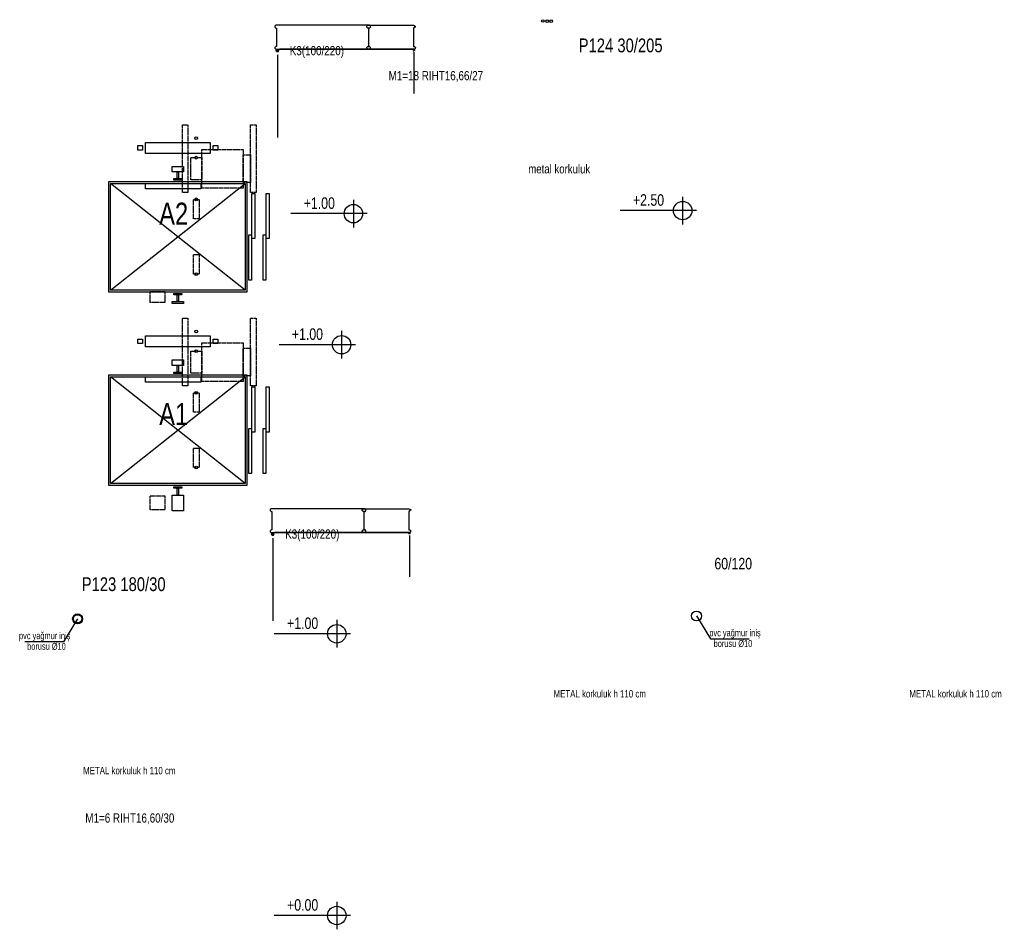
# Model space of a CAD drawing. Header units: centimetres. Extents: x 0 to 13360, y -30 to 2970.
# Tile 4 of 27: x 2030 to 2565, y 1049 to 1542. Entities that reach past the tile are written whole.
import ezdxf
from ezdxf.enums import TextEntityAlignment as Align

# ---------------------------------------------------------------- set-up
doc = ezdxf.new("R2010")
doc.units = ezdxf.units.CM
doc.linetypes.add('DASHED', pattern=[1.524, 1.27, -0.254])
for name, color, linetype in [('ASN-HALAT', 6, 'Continuous'), ('ASN-ISARET', 1, 'Continuous'), ('ASN-KA', 30, 'Continuous'), ('ASN-KABIN', 5, 'Continuous'), ('ASN-KAPI', 3, 'Continuous'), ('ASN-MIMARI', 8, 'Continuous'), ('ASN-MOTOR-GIZLI', 6, 'DASHED'), ('ASN-RAY', 1, 'Continuous')]:
    doc.layers.add(name, color=color, linetype=linetype)

msp = doc.modelspace()

# ---------------------------------------------------------------- linework, layer by layer
at = {"layer": 'ASN-HALAT'}
for centre in [(2126.25, 1478.05), (2126.25, 1467.45), (2126.25, 1444.8), (2126.25, 1404.2), (2126.25, 1373.05), (2126.25, 1362.45), (2126.25, 1339.8), (2126.25, 1299.2)]:
    msp.add_circle(centre, 0.75, dxfattribs=at)
at = {"layer": 'ASN-KA'}
for points in [[(2098.75, 1469.75), (2098.75, 1475.75), (2133.75, 1475.75), (2133.75, 1469.75)], [(2098.75, 1364.75), (2098.75, 1370.75), (2133.75, 1370.75), (2133.75, 1364.75)]]:
    msp.add_lwpolyline(points, close=True, dxfattribs=at)
at = {"layer": 'ASN-KABIN'}
for p, q in [((2079.75, 1395.5), (2152.75, 1453.5)), ((2152.75, 1395.5), (2079.75, 1453.5)), ((2079.75, 1290.5), (2152.75, 1348.5)), ((2152.75, 1290.5), (2079.75, 1348.5))]:
    msp.add_line(p, q, dxfattribs=at)
for points in [[(2078.75, 1394.5), (2078.75, 1454.5), (2153.75, 1454.5), (2153.75, 1394.5)], [(2079.75, 1395.5), (2079.75, 1453.5), (2152.75, 1453.5), (2152.75, 1395.5)], [(2098.75, 1450.5), (2098.75, 1453.5), (2128.75, 1453.5), (2128.75, 1450.5)], [(2078.75, 1289.5), (2078.75, 1349.5), (2153.75, 1349.5), (2153.75, 1289.5)], [(2079.75, 1290.5), (2079.75, 1348.5), (2152.75, 1348.5), (2152.75, 1290.5)], [(2098.75, 1345.5), (2098.75, 1348.5), (2128.75, 1348.5), (2128.75, 1345.5)]]:
    msp.add_lwpolyline(points, close=True, dxfattribs=at)
at = {"layer": 'ASN-KAPI'}
for points in [[(2156.5, 1423.5), (2156.5, 1448), (2158, 1448), (2158, 1423.5)], [(2164.25, 1423.5), (2164.25, 1448), (2165.75, 1448), (2165.75, 1423.5)], [(2154.75, 1401), (2154.75, 1425.5), (2156.25, 1425.5), (2156.25, 1401)], [(2162.5, 1401), (2162.5, 1425.5), (2164, 1425.5), (2164, 1401)], [(2156.5, 1318.5), (2156.5, 1343), (2158, 1343), (2158, 1318.5)], [(2164.25, 1318.5), (2164.25, 1343), (2165.75, 1343), (2165.75, 1318.5)], [(2154.75, 1296), (2154.75, 1320.5), (2156.25, 1320.5), (2156.25, 1296)], [(2162.5, 1296), (2162.5, 1320.5), (2164, 1320.5), (2164, 1296)]]:
    msp.add_lwpolyline(points, close=True, dxfattribs=at)
at = {"layer": 'ASN-MIMARI'}
for p, q in [((2169.36, 1539.3), (2168.86, 1538.8)), ((2168.86, 1538.8), (2168.86, 1538.3)), ((2220.34, 1539.3), (2169.36, 1539.3)), ((2218.86, 1538.8), (2219.36, 1539.3)), ((2218.86, 1538.3), (2218.86, 1538.8)), ((2219.36, 1539.3), (2244.11, 1539.3)), ((2220.84, 1538.8), (2220.34, 1539.3)), ((2220.84, 1538.3), (2220.84, 1538.8)), ((2244.11, 1539.3), (2245.12, 1538.8)), ((2245.12, 1538.8), (2245.1, 1538.3)), ((2168.86, 1538.3), (2169.36, 1537.8)), ((2169.36, 1537.8), (2169.85, 1537.8)), ((2169.85, 1537.8), (2169.85, 1527.8)), ((2219.36, 1537.8), (2218.86, 1538.3)), ((2219.85, 1537.8), (2219.36, 1537.8)), ((2219.85, 1527.8), (2219.85, 1537.8)), ((2219.85, 1537.8), (2220.34, 1537.8)), ((2219.85, 1527.8), (2219.85, 1537.8)), ((2220.34, 1537.8), (2220.84, 1538.3)), ((2245.1, 1538.3), (2244.11, 1537.8)), ((2244.11, 1537.8), (2244.11, 1537.8)), ((2244.11, 1537.8), (2244.11, 1527.8)), ((2169.36, 1527.8), (2168.86, 1527.3)), ((2168.86, 1527.3), (2168.86, 1526.8)), ((2168.86, 1526.8), (2169.36, 1526.3)), ((2169.85, 1527.8), (2169.36, 1527.8)), ((2169.36, 1526.3), (2220.34, 1526.3)), ((2171.01, 1525.5), (2169.41, 1525.5)), ((2169.94, 1526.03), (2169.94, 1526.3)), ((2169.97, 1524.95), (2169.97, 1524.65)), ((2170.21, 1526.3), (2170.21, 1524.7)), ((2170.31, 1523.3), (2170.31, 1478.42)), ((2170.49, 1526.03), (2170.49, 1526.3)), ((2170.52, 1524.98), (2170.52, 1524.65)), ((2170.96, 1523.7), (2170.96, 1523.65)), ((2218.34, 1526.3), (2171.36, 1526.3)), ((2218.86, 1527.3), (2219.36, 1527.8)), ((2218.86, 1526.8), (2218.86, 1527.3)), ((2219.36, 1526.3), (2218.86, 1526.8)), ((2219.36, 1527.8), (2219.85, 1527.8)), ((2244.85, 1526.3), (2219.36, 1526.3)), ((2220.34, 1527.8), (2219.85, 1527.8)), ((2220.84, 1527.3), (2220.34, 1527.8)), ((2220.34, 1526.3), (2220.84, 1526.8)), ((2220.36, 1526.3), (2243.85, 1526.3)), ((2220.84, 1526.8), (2220.84, 1527.3)), ((2244.03, 1525.9), (2244.83, 1525.9)), ((2244.05, 1525), (2244.05, 1524.97)), ((2244.11, 1527.8), (2244.61, 1527.8)), ((2244.27, 1525.64), (2244.27, 1525.47)), ((2244.29, 1526.16), (2244.29, 1526.3)), ((2244.38, 1524.8), (2244.38, 1502.36)), ((2244.43, 1526.3), (2244.43, 1525.5)), ((2244.55, 1525.62), (2244.55, 1525.47)), ((2244.57, 1526.16), (2244.57, 1526.3)), ((2244.61, 1527.8), (2245.17, 1527.32)), ((2245.1, 1526.67), (2244.85, 1526.3)), ((2245.17, 1527.32), (2245.1, 1526.67)), ((2244.05, 1502.16), (2244.05, 1502.18)), ((2170.96, 1478.02), (2170.96, 1478.07)), ((2211.55, 1444.55), (2211.55, 1429.55)), ((2390.19, 1446.23), (2390.19, 1431.23)), ((2397.69, 1438.73), (2356.28, 1438.73)), ((2219.05, 1437.05), (2177.63, 1437.05)), ((2205.11, 1373.4), (2205.11, 1358.4)), ((2212.61, 1365.9), (2171.19, 1365.9)), ((2166.86, 1276.88), (2166.36, 1276.38)), ((2166.36, 1276.38), (2166.36, 1275.88)), ((2166.36, 1275.88), (2166.86, 1275.38)), ((2217.84, 1276.88), (2166.86, 1276.88)), ((2166.86, 1275.38), (2167.35, 1275.38)), ((2167.35, 1275.38), (2167.35, 1265.38)), ((2216.36, 1276.38), (2216.86, 1276.88)), ((2216.36, 1275.88), (2216.36, 1276.38)), ((2216.86, 1275.38), (2216.36, 1275.88)), ((2216.86, 1276.88), (2241.61, 1276.88)), ((2217.35, 1275.38), (2216.86, 1275.38)), ((2217.35, 1265.38), (2217.35, 1275.38)), ((2217.35, 1275.38), (2217.84, 1275.38)), ((2217.35, 1265.38), (2217.35, 1275.38)), ((2218.34, 1276.38), (2217.84, 1276.88)), ((2217.84, 1275.38), (2218.34, 1275.88)), ((2218.34, 1275.88), (2218.34, 1276.38)), ((2241.61, 1276.88), (2242.62, 1276.38)), ((2242.6, 1275.88), (2241.61, 1275.38)), ((2241.61, 1275.38), (2241.61, 1275.38)), ((2241.61, 1275.38), (2241.61, 1265.38)), ((2242.62, 1276.38), (2242.6, 1275.88)), ((2166.86, 1265.38), (2166.36, 1264.88)), ((2166.36, 1264.88), (2166.36, 1264.38)), ((2166.36, 1264.38), (2166.86, 1263.88)), ((2167.35, 1265.38), (2166.86, 1265.38)), ((2166.86, 1263.88), (2217.84, 1263.88)), ((2168.51, 1263.08), (2166.91, 1263.08)), ((2167.44, 1263.61), (2167.44, 1263.88)), ((2167.47, 1262.53), (2167.47, 1262.23)), ((2167.71, 1263.88), (2167.71, 1262.28)), ((2167.99, 1263.61), (2167.99, 1263.88)), ((2168.02, 1262.57), (2168.02, 1262.23)), ((2168.46, 1261.28), (2168.46, 1261.23)), ((2215.84, 1263.88), (2168.86, 1263.88)), ((2216.36, 1264.88), (2216.86, 1265.38)), ((2216.36, 1264.38), (2216.36, 1264.88)), ((2216.86, 1263.88), (2216.36, 1264.38)), ((2216.86, 1265.38), (2217.35, 1265.38)), ((2242.35, 1263.88), (2216.86, 1263.88)), ((2217.84, 1265.38), (2217.35, 1265.38)), ((2218.34, 1264.88), (2217.84, 1265.38)), ((2217.84, 1263.88), (2218.34, 1264.38)), ((2217.86, 1263.88), (2241.35, 1263.88)), ((2218.34, 1264.38), (2218.34, 1264.88)), ((2241.53, 1263.48), (2242.33, 1263.48)), ((2241.55, 1262.58), (2241.55, 1262.56)), ((2241.61, 1265.38), (2242.11, 1265.38)), ((2241.77, 1263.22), (2241.77, 1263.06)), ((2241.79, 1263.75), (2241.79, 1263.88)), ((2241.88, 1262.38), (2241.88, 1239.94)), ((2241.93, 1263.88), (2241.93, 1263.08)), ((2242.05, 1263.21), (2242.05, 1263.06)), ((2242.07, 1263.75), (2242.07, 1263.88)), ((2242.11, 1265.38), (2242.67, 1264.9)), ((2242.6, 1264.26), (2242.35, 1263.88)), ((2242.67, 1264.9), (2242.6, 1264.26)), ((2167.81, 1260.88), (2167.81, 1216)), ((2241.55, 1239.74), (2241.55, 1239.77)), ((2397.7, 1218.64), (2405.35, 1206.22)), ((2061.86, 1217.08), (2054.21, 1204.67)), ((2168.46, 1215.6), (2168.46, 1215.65)), ((2202.52, 1216.47), (2202.52, 1201.47)), ((2210.02, 1208.97), (2168.61, 1208.97)), ((2054.21, 1204.67), (2033.27, 1204.67)), ((2405.35, 1206.22), (2426.29, 1206.22)), ((2202.52, 1063.54), (2202.52, 1048.54)), ((2210.02, 1056.04), (2168.61, 1056.04))]:
    msp.add_line(p, q, dxfattribs=at)
for centre, radius in [((2314.32, 1541.64), 0.713), ((2316.62, 1541.58), 0.713), ((2318.87, 1541.53), 0.713), ((2170.21, 1525.5), 0.6), ((2170.21, 1525.5), 0.4), ((2244.43, 1525.9), 0.3), ((2244.43, 1525.9), 0.2), ((2390.19, 1438.73), 5), ((2211.55, 1437.05), 5), ((2205.11, 1365.9), 5), ((2167.71, 1263.08), 0.6), ((2167.71, 1263.08), 0.4), ((2241.93, 1263.48), 0.3), ((2241.93, 1263.48), 0.2), ((2061.86, 1217.08), 2.7), ((2061.86, 1217.08), 2.25), ((2397.7, 1218.64), 2.7), ((2202.52, 1208.97), 5), ((2202.52, 1056.04), 5)]:
    msp.add_circle(centre, radius, dxfattribs=at)
at = {"layer": 'ASN-MOTOR-GIZLI'}
for points in [[(2118.75, 1448.5), (2118.75, 1485.25), (2121.75, 1485.25), (2121.75, 1448.5)], [(2155.75, 1448.5), (2155.75, 1485.25), (2158.75, 1485.25), (2158.75, 1448.5)], [(2129.25, 1450.95), (2129.25, 1471.95), (2151.75, 1471.95), (2151.75, 1450.95)], [(2123.25, 1455.45), (2123.25, 1467.45), (2129.25, 1467.45), (2129.25, 1455.45)], [(2151.75, 1453.95), (2151.75, 1468.95), (2155.75, 1468.95), (2155.75, 1453.95)], [(2124.75, 1434.2), (2124.75, 1444.8), (2127.75, 1444.8), (2127.75, 1434.2)], [(2124.75, 1404.2), (2124.75, 1414.8), (2127.75, 1414.8), (2127.75, 1404.2)], [(2101.25, 1388.75), (2101.25, 1394.75), (2109.25, 1394.75), (2109.25, 1388.75)], [(2118.75, 1343.5), (2118.75, 1380.25), (2121.75, 1380.25), (2121.75, 1343.5)], [(2155.75, 1343.5), (2155.75, 1380.25), (2158.75, 1380.25), (2158.75, 1343.5)], [(2123.25, 1350.45), (2123.25, 1362.45), (2129.25, 1362.45), (2129.25, 1350.45)], [(2129.25, 1345.95), (2129.25, 1366.95), (2151.75, 1366.95), (2151.75, 1345.95)], [(2151.75, 1348.95), (2151.75, 1363.95), (2155.75, 1363.95), (2155.75, 1348.95)], [(2124.75, 1329.2), (2124.75, 1339.8), (2127.75, 1339.8), (2127.75, 1329.2)], [(2124.75, 1299.2), (2124.75, 1309.8), (2127.75, 1309.8), (2127.75, 1299.2)], [(2101.25, 1276.25), (2101.25, 1283.8), (2109.25, 1283.8), (2109.25, 1276.25)]]:
    msp.add_lwpolyline(points, close=True, dxfattribs=at)
at = {"layer": 'ASN-RAY'}
for points in [[(2094.5, 1471.5), (2094.5, 1474), (2097, 1474), (2097, 1471.5)], [(2135.5, 1471.5), (2135.5, 1474), (2138, 1474), (2138, 1471.5)], [(2113.25, 1459.7), (2113.25, 1462.7), (2119.25, 1462.7), (2119.25, 1459.7)], [(2115.85, 1456.05), (2115.85, 1459.7), (2116.65, 1459.7), (2116.65, 1456.05)], [(2114.03, 1455.25), (2114.03, 1456.05), (2118.47, 1456.05), (2118.47, 1455.25)], [(2113.25, 1388.25), (2113.25, 1389.3), (2119.25, 1389.3), (2119.25, 1388.25)], [(2114.03, 1392.95), (2114.03, 1393.75), (2118.47, 1393.75), (2118.47, 1392.95)], [(2115.85, 1389.3), (2115.85, 1392.95), (2116.65, 1392.95), (2116.65, 1389.3)], [(2094.5, 1366.5), (2094.5, 1369), (2097, 1369), (2097, 1366.5)], [(2135.5, 1366.5), (2135.5, 1369), (2138, 1369), (2138, 1366.5)], [(2113.25, 1354.7), (2113.25, 1357.7), (2119.25, 1357.7), (2119.25, 1354.7)], [(2115.85, 1351.05), (2115.85, 1354.7), (2116.65, 1354.7), (2116.65, 1351.05)], [(2114.03, 1350.25), (2114.03, 1351.05), (2118.47, 1351.05), (2118.47, 1350.25)], [(2114.03, 1287.95), (2114.03, 1288.75), (2118.47, 1288.75), (2118.47, 1287.95)], [(2115.85, 1284.3), (2115.85, 1287.95), (2116.65, 1287.95), (2116.65, 1284.3)], [(2113.25, 1275.75), (2113.25, 1284.3), (2119.25, 1284.3), (2119.25, 1275.75)]]:
    msp.add_lwpolyline(points, close=True, dxfattribs=at)

# ---------------------------------------------------------------- texts
at = {"layer": 'ASN-ISARET', "width": 0.8}
for s, p in [('A2', (2114, 1437)), ('A1', (2114, 1328.25))]:
    msp.add_text(s, height=12, dxfattribs=at).set_placement(p, align=Align.MIDDLE_CENTER)
at = {"layer": 'ASN-MIMARI', "width": 0.8}
for s, height, p in [('K3(100/220)', 5, (2176.99, 1523.03)), ('P124 30/205', 7.5, (2333.8, 1524.64)), ('M1=18 RIHT16,66/27', 5, (2230.63, 1509.47)), ('metal korkuluk', 4.8722, (2306.43, 1458.9)), ('+1.00', 6.25, (2184.56, 1439.66)), ('+2.50', 6.25, (2363.2, 1441.35)), ('+1.00', 6.25, (2178.12, 1368.52)), ('K3(100/220)', 5, (2174.49, 1260.61)), ('60/120', 6.25, (2407.41, 1243.94)), ('P123 180/30', 7.5, (2064.11, 1232.14)), ('+1.00', 6.25, (2175.53, 1211.59)), ('pvc yağmur iniş', 3.75, (2030.07, 1206.06)), ('pvc yağmur iniş', 3.75, (2404.67, 1207.62)), ('borusu %%c10', 3.75, (2034.5, 1200.29)), ('borusu %%c10', 3.75, (2407.01, 1201.84)), ('METAL korkuluk h 110 cm', 3.9936, (2320.14, 1174.4)), ('METAL korkuluk h 110 cm', 3.9936, (2513.22, 1174.4)), ('METAL korkuluk h 110 cm', 3.9936, (2064.86, 1132.7)), ('M1=6 RIHT16,60/30', 5, (2066.05, 1106.47)), ('+0.00', 6.25, (2175.53, 1058.65))]:
    msp.add_text(s, height=height, dxfattribs=at).set_placement(p)

doc.saveas('drawing.dxf')
